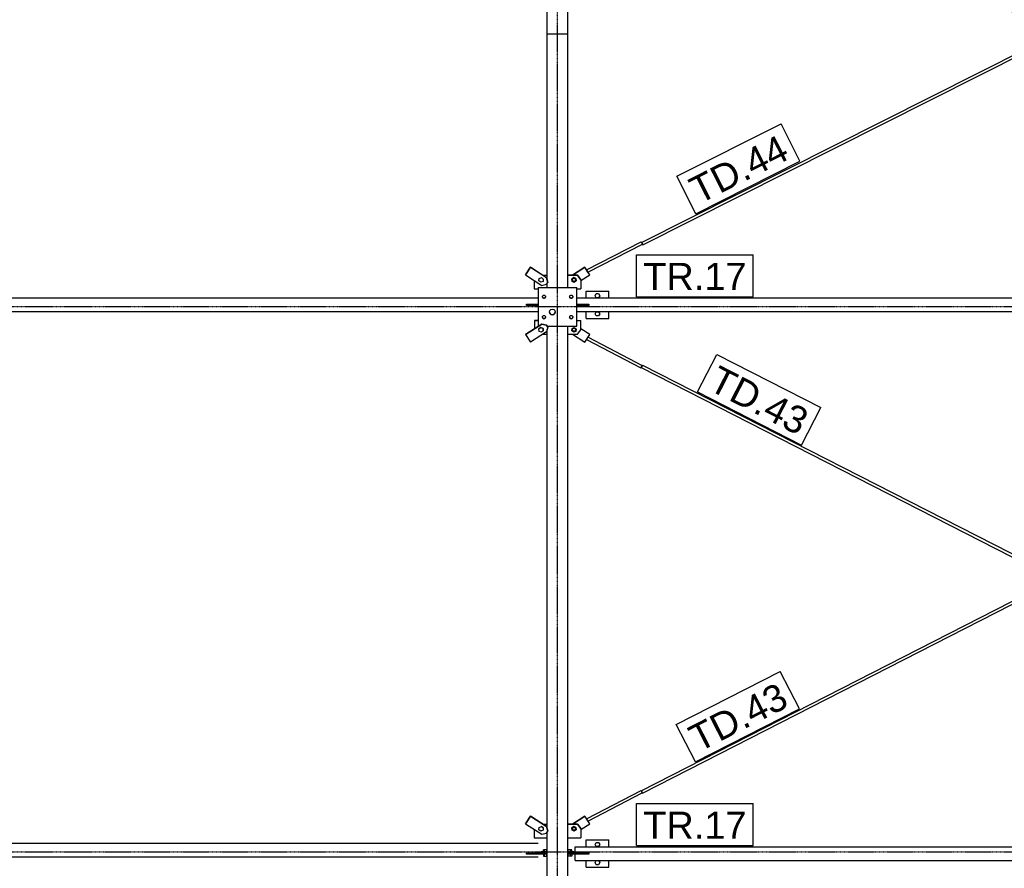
# Model space of a CAD drawing. Header units: millimetres. Extents: x -288865 to 11255, y 102926 to 380857.
# Tile 92 of 142: x -154191 to -149858, y 269639 to 273375. Entities that reach past the tile are written whole.
import ezdxf

# ---------------------------------------------------------------- set-up
doc = ezdxf.new("R2010")
doc.units = ezdxf.units.MM
doc.header["$MEASUREMENT"] = 0
doc.set_wipeout_variables(frame=1)
doc.linetypes.add('DXK_LINE_DOT3', pattern=[5.9187, 2.979, -0.9799, 0.9799, -0.9799])
for name, color, linetype in [('TS_INNE_OBIEKTY', 7, 'Continuous'), ('TS_LINIE_WIDOCZNE', 7, 'Continuous'), ('TS_OPISY', 7, 'Continuous'), ('TS_OPISY_LINIE', 7, 'Continuous'), ('TS_OPISY_RAMKA', 7, 'Continuous')]:
    doc.layers.add(name, color=color, linetype=linetype)
doc.styles.add('ARIAL', font='arial.ttf')

# ---------------------------------------------------------------- blocks, each defined once
blk = doc.blocks.new('Part-65880428-1357 - 1330')
at = {"layer": 'TS_LINIE_WIDOCZNE', "color": 1, "linetype": 'Continuous'}
for p, q in [((45625, 54973.5), (45795, 54973.5)), ((45625, 54973.5), (45625, 54803.3)), ((45625, 54973.3), (45795, 54973.3)), ((45795, 54803.3), (45795, 54973.5)), ((45643, 54933.1), (45643.3, 54935.3)), ((45643, 54933.2), (45643.3, 54931.1)), ((45643.3, 54930.9), (45643, 54933.1)), ((45643.3, 54935.3), (45644.3, 54937.2)), ((45643.3, 54931.1), (45644.3, 54929.2)), ((45644.3, 54929), (45643.3, 54930.9)), ((45644.3, 54937.2), (45645.9, 54938.8)), ((45644.3, 54929.2), (45645.9, 54927.6)), ((45645.9, 54927.4), (45644.3, 54929)), ((45645.9, 54938.8), (45647.8, 54939.8)), ((45645.9, 54927.6), (45647.8, 54926.6)), ((45647.8, 54926.4), (45645.9, 54927.4)), ((45647.8, 54939.8), (45650, 54940.1)), ((45647.8, 54926.6), (45650, 54926.3)), ((45650, 54926.1), (45647.8, 54926.4)), ((45650, 54940.1), (45652.2, 54939.8)), ((45650, 54926.3), (45652.2, 54926.6)), ((45652.2, 54926.4), (45650, 54926.1)), ((45650, 54926.1), (45650, 54926.3)), ((45652.2, 54939.8), (45654.1, 54938.8)), ((45652.2, 54926.6), (45654.1, 54927.6)), ((45654.1, 54927.4), (45652.2, 54926.4)), ((45654.1, 54938.8), (45655.7, 54937.2)), ((45654.1, 54927.6), (45655.7, 54929.2)), ((45655.7, 54929), (45654.1, 54927.4)), ((45655.7, 54937.2), (45656.7, 54935.3)), ((45655.7, 54929.2), (45656.7, 54931.1)), ((45656.7, 54930.9), (45655.7, 54929)), ((45656.7, 54935.3), (45657, 54933.1)), ((45656.7, 54931.1), (45657, 54933.2)), ((45657, 54933.1), (45656.7, 54930.9)), ((45763, 54933.1), (45763.3, 54935.3)), ((45763, 54933.2), (45763.3, 54931.1)), ((45763.3, 54930.9), (45763, 54933.1)), ((45763.3, 54935.3), (45764.3, 54937.2)), ((45763.3, 54931.1), (45764.3, 54929.2)), ((45764.3, 54929), (45763.3, 54930.9)), ((45764.3, 54937.2), (45765.9, 54938.8)), ((45764.3, 54929.2), (45765.9, 54927.6)), ((45765.9, 54927.4), (45764.3, 54929)), ((45765.9, 54938.8), (45767.8, 54939.8)), ((45765.9, 54927.6), (45767.8, 54926.6)), ((45767.8, 54926.4), (45765.9, 54927.4)), ((45767.8, 54939.8), (45770, 54940.1)), ((45767.8, 54926.6), (45770, 54926.3)), ((45770, 54926.1), (45767.8, 54926.4)), ((45770, 54940.1), (45772.2, 54939.8)), ((45770, 54926.3), (45772.2, 54926.6)), ((45772.2, 54926.4), (45770, 54926.1)), ((45770, 54926.1), (45770, 54926.3)), ((45772.2, 54939.8), (45774.1, 54938.8)), ((45772.2, 54926.6), (45774.1, 54927.6)), ((45774.1, 54927.4), (45772.2, 54926.4)), ((45774.1, 54938.8), (45775.7, 54937.2)), ((45774.1, 54927.6), (45775.7, 54929.2)), ((45775.7, 54929), (45774.1, 54927.4)), ((45775.7, 54937.2), (45776.7, 54935.3)), ((45775.7, 54929.2), (45776.7, 54931.1)), ((45776.7, 54930.9), (45775.7, 54929)), ((45776.7, 54935.3), (45777, 54933.1)), ((45776.7, 54931.1), (45777, 54933.2)), ((45777, 54933.1), (45776.7, 54930.9)), ((45674, 54866.1), (45675.7, 54872.4)), ((45674, 54866.2), (45675.7, 54860.1)), ((45675.7, 54859.9), (45674, 54866.1)), ((45675.7, 54872.4), (45680.2, 54877)), ((45680.2, 54877), (45686.5, 54878.6)), ((45686.5, 54878.6), (45692.8, 54877)), ((45692.8, 54877), (45697.3, 54872.4)), ((45697.3, 54872.4), (45699, 54866.1)), ((45697.3, 54860.1), (45699, 54866.2)), ((45699, 54866.1), (45697.3, 54859.9)), ((45643, 54843.1), (45643.3, 54845.3)), ((45643, 54843.2), (45643.3, 54841.2)), ((45643.3, 54841), (45643, 54843.1)), ((45643.3, 54845.3), (45644.3, 54847.2)), ((45643.3, 54841.2), (45644.3, 54839.2)), ((45644.3, 54839), (45643.3, 54841)), ((45644.3, 54847.2), (45645.9, 54848.8)), ((45644.3, 54839.2), (45645.9, 54837.7)), ((45645.9, 54837.5), (45644.3, 54839)), ((45645.9, 54848.8), (45647.8, 54849.8)), ((45645.9, 54837.7), (45647.8, 54836.7)), ((45647.8, 54836.5), (45645.9, 54837.5)), ((45647.8, 54849.8), (45650, 54850.1)), ((45647.8, 54836.7), (45650, 54836.3)), ((45650, 54836.1), (45647.8, 54836.5)), ((45650, 54850.1), (45652.2, 54849.8)), ((45650, 54836.3), (45652.2, 54836.7)), ((45652.2, 54836.5), (45650, 54836.1)), ((45650, 54836.1), (45650, 54836.3)), ((45652.2, 54849.8), (45654.1, 54848.8)), ((45652.2, 54836.7), (45654.1, 54837.7)), ((45654.1, 54837.5), (45652.2, 54836.5)), ((45654.1, 54848.8), (45655.7, 54847.2)), ((45654.1, 54837.7), (45655.7, 54839.2)), ((45655.7, 54839), (45654.1, 54837.5)), ((45655.7, 54847.2), (45656.7, 54845.3)), ((45655.7, 54839.2), (45656.7, 54841.2)), ((45656.7, 54841), (45655.7, 54839)), ((45656.7, 54845.3), (45657, 54843.1)), ((45656.7, 54841.2), (45657, 54843.2)), ((45657, 54843.1), (45656.7, 54841)), ((45675.7, 54860.1), (45680.2, 54855.5)), ((45680.2, 54855.3), (45675.7, 54859.9)), ((45680.2, 54855.5), (45686.5, 54853.8)), ((45686.5, 54853.6), (45680.2, 54855.3)), ((45686.5, 54853.8), (45692.8, 54855.5)), ((45692.8, 54855.3), (45686.5, 54853.6)), ((45692.8, 54855.5), (45697.3, 54860.1)), ((45697.3, 54859.9), (45692.8, 54855.3)), ((45763, 54843.1), (45763.3, 54845.3)), ((45763, 54843.2), (45763.3, 54841.2)), ((45763.3, 54841), (45763, 54843.1)), ((45763.3, 54845.3), (45764.3, 54847.2)), ((45763.3, 54841.2), (45764.3, 54839.2)), ((45764.3, 54839), (45763.3, 54841)), ((45764.3, 54847.2), (45765.9, 54848.8)), ((45764.3, 54839.2), (45765.9, 54837.7)), ((45765.9, 54837.5), (45764.3, 54839)), ((45765.9, 54848.8), (45767.8, 54849.8)), ((45765.9, 54837.7), (45767.8, 54836.7)), ((45767.8, 54836.5), (45765.9, 54837.5)), ((45767.8, 54849.8), (45770, 54850.1)), ((45767.8, 54836.7), (45770, 54836.3)), ((45770, 54836.1), (45767.8, 54836.5)), ((45770, 54850.1), (45772.2, 54849.8)), ((45770, 54836.3), (45772.2, 54836.7)), ((45772.2, 54836.5), (45770, 54836.1)), ((45770, 54836.1), (45770, 54836.3)), ((45772.2, 54849.8), (45774.1, 54848.8)), ((45772.2, 54836.7), (45774.1, 54837.7)), ((45774.1, 54837.5), (45772.2, 54836.5)), ((45774.1, 54848.8), (45775.7, 54847.2)), ((45774.1, 54837.7), (45775.7, 54839.2)), ((45775.7, 54839), (45774.1, 54837.5)), ((45775.7, 54847.2), (45776.7, 54845.3)), ((45775.7, 54839.2), (45776.7, 54841.2)), ((45776.7, 54841), (45775.7, 54839)), ((45776.7, 54845.3), (45777, 54843.1)), ((45776.7, 54841.2), (45777, 54843.2)), ((45777, 54843.1), (45776.7, 54841)), ((45625, 54803.3), (45625.6, 54803.3)), ((45664.1, 54803.3), (45795, 54803.3))]:
    blk.add_line(p, q, dxfattribs=at)
blk = doc.blocks.new('Part-65880428-1577 - 1330')
at = {"layer": 'TS_LINIE_WIDOCZNE', "color": 1, "linetype": 'Continuous'}
for p, q in [((46080.6, 57012), (46079.1, 57008.9)), ((46079.1, 57008.9), (47901.8, 56090.7)), ((46081.2, 57013.1), (46084.5, 57019.6)), ((46084.5, 57019.6), (47915, 56097.4)), ((47915, 56084), (49986, 55040.7)), ((47928.3, 56090.7), (49992.5, 55050.9))]:
    blk.add_line(p, q, dxfattribs=at)
blk = doc.blocks.new('Part-65880428-1680 - 1330')
at = {"layer": 'TS_LINIE_WIDOCZNE', "color": 1, "linetype": 'Continuous'}
for p, q in [((45782, 52484.8), (45847, 52484.8)), ((45847, 52484.8), (45847, 52478.8)), ((45847, 52478.8), (45755.5, 52478.8))]:
    blk.add_line(p, q, dxfattribs=at)
blk = doc.blocks.new('Part-65880428-1684 - 1330')
at = {"layer": 'TS_LINIE_WIDOCZNE', "color": 1, "linetype": 'Continuous'}
for p, q in [((45775, 52611.8), (45829.9, 52646.7)), ((45829.9, 52646.6), (45775.2, 52611.8)), ((45812.4, 52588), (45851.4, 52612.9)), ((45838.1, 52633.9), (45829.9, 52646.7)), ((45829.9, 52646.7), (45829.9, 52646.6)), ((45851.4, 52612.9), (45829.9, 52646.6)), ((45851.4, 52613), (45843.2, 52625.9)), ((45851.4, 52613), (45851.4, 52612.9))]:
    blk.add_line(p, q, dxfattribs=at)
blk = doc.blocks.new('Part-65880428-1408 - 1330')
at = {"layer": 'TS_LINIE_WIDOCZNE', "color": 1, "linetype": 'Continuous'}
for p, q in [((45568.6, 52613), (45590.1, 52646.7)), ((45590.1, 52646.6), (45568.6, 52612.9)), ((45568.6, 52612.9), (45568.6, 52613)), ((45568.6, 52612.9), (45640.3, 52567.3)), ((45590.1, 52646.6), (45590.1, 52646.7)), ((45590.1, 52646.7), (45661.8, 52601.1)), ((45661.8, 52601), (45590.1, 52646.6)), ((45640.3, 52567.3), (45661, 52571.9)), ((45661, 52571.9), (45666.4, 52580.3)), ((45661.8, 52601), (45661.8, 52601.1)), ((45661.8, 52601.1), (45666.4, 52580.4)), ((45666.4, 52580.3), (45661.8, 52601)), ((45666.4, 52580.3), (45666.4, 52580.4))]:
    blk.add_line(p, q, dxfattribs=at)
blk = doc.blocks.new('Part-65880428-1409 - 1330')
at = {"layer": 'TS_LINIE_WIDOCZNE', "color": 1, "linetype": 'Continuous'}
for p, q in [((45645, 52611.8), (45664.5, 52611.8)), ((45645.2, 52611.7), (45664.5, 52611.7)), ((45607.6, 52588), (45607.6, 52551.7)), ((45607.6, 52551.7), (45664.5, 52551.7))]:
    blk.add_line(p, q, dxfattribs=at)
blk = doc.blocks.new('Part-65880428-1410 - 1330')
at = {"layer": 'TS_LINIE_WIDOCZNE', "color": 1, "linetype": 'Continuous'}
for p, q in [((45568.6, 54767.1), (45640.3, 54812.7)), ((45640.3, 54812.6), (45568.6, 54767)), ((45661.8, 54778.8), (45590.1, 54733.2)), ((45640.3, 54812.7), (45661, 54808.1)), ((45640.3, 54812.7), (45640.3, 54812.6)), ((45661, 54807.9), (45640.3, 54812.6)), ((45661, 54808.1), (45666.4, 54799.6)), ((45661, 54808.1), (45661, 54807.9)), ((45666.4, 54799.5), (45661, 54807.9)), ((45666.4, 54799.5), (45661.8, 54778.8)), ((45666.4, 54799.6), (45666.4, 54799.5)), ((45568.6, 54767.1), (45568.6, 54767)), ((45568.6, 54767), (45590.1, 54733.2))]:
    blk.add_line(p, q, dxfattribs=at)
blk = doc.blocks.new('Part-65880428-1411 - 1330')
at = {"layer": 'TS_LINIE_WIDOCZNE', "color": 1, "linetype": 'Continuous'}
for p, q in [((45568.6, 55029), (45590.1, 55062.7)), ((45590.1, 55062.6), (45568.6, 55028.9)), ((45590.1, 55062.6), (45590.1, 55062.7)), ((45590.1, 55062.7), (45661.8, 55017.2)), ((45661.8, 55017), (45590.1, 55062.6)), ((45568.6, 55028.9), (45568.6, 55029)), ((45568.6, 55028.9), (45640.3, 54983.3)), ((45661, 54987.9), (45666.4, 54996.3)), ((45661.8, 55017), (45661.8, 55017.2)), ((45661.8, 55017.2), (45666.4, 54996.5)), ((45666.4, 54996.3), (45661.8, 55017)), ((45666.4, 54996.3), (45666.4, 54996.5)), ((45640.3, 54983.3), (45661, 54987.9))]:
    blk.add_line(p, q, dxfattribs=at)
blk = doc.blocks.new('Part-65880428-1412 - 1330')
at = {"layer": 'TS_LINIE_WIDOCZNE', "color": 1, "linetype": 'Continuous'}
for p, q in [((45607.6, 55004.1), (45607.6, 54967.7)), ((45645, 55027.8), (45664.5, 55027.8)), ((45645.2, 55027.7), (45664.5, 55027.7)), ((45607.6, 54967.7), (45625, 54967.7))]:
    blk.add_line(p, q, dxfattribs=at)
blk = doc.blocks.new('Part-65880428-1413 - 1330')
at = {"layer": 'TS_LINIE_WIDOCZNE', "color": 1, "linetype": 'Continuous'}
for p, q in [((45755.5, 55027.8), (45797.4, 55027.8)), ((45797.4, 55027.7), (45755.5, 55027.7)), ((45775.4, 55007.5), (45775.7, 55009.7)), ((45775.4, 55007.6), (45775.7, 55005.5)), ((45775.7, 55005.3), (45775.4, 55007.5)), ((45775.7, 55009.7), (45776.7, 55011.6)), ((45775.7, 55005.5), (45776.7, 55003.5)), ((45776.7, 55003.4), (45775.7, 55005.3)), ((45776.7, 55011.6), (45778.2, 55013.2)), ((45776.7, 55003.5), (45778.2, 55002)), ((45778.2, 55001.8), (45776.7, 55003.4)), ((45778.2, 55013.2), (45780.2, 55014.2)), ((45778.2, 55002), (45780.2, 55001)), ((45780.2, 55000.8), (45778.2, 55001.8)), ((45780.2, 55014.2), (45782.4, 55014.5)), ((45780.2, 55001), (45782.4, 55000.7)), ((45782.4, 55000.5), (45780.2, 55000.8)), ((45782.4, 55014.5), (45784.5, 55014.2)), ((45782.4, 55000.7), (45784.5, 55001)), ((45784.5, 55000.8), (45782.4, 55000.5)), ((45782.4, 55000.5), (45782.4, 55000.7)), ((45784.5, 55014.2), (45786.5, 55013.2)), ((45784.5, 55001), (45786.5, 55002)), ((45786.5, 55001.8), (45784.5, 55000.8)), ((45786.5, 55013.2), (45788, 55011.6)), ((45786.5, 55002), (45788, 55003.5)), ((45788, 55003.4), (45786.5, 55001.8)), ((45788, 55011.6), (45789, 55009.7)), ((45788, 55003.5), (45789, 55005.5)), ((45789, 55005.3), (45788, 55003.4)), ((45789, 55009.7), (45789.4, 55007.5)), ((45789, 55005.5), (45789.3, 55007.6)), ((45789.4, 55007.5), (45789, 55005.3)), ((45797.4, 55027.8), (45812.4, 55007.8)), ((45797.4, 55027.7), (45797.4, 55027.8)), ((45812.4, 55007.7), (45797.4, 55027.7)), ((45812.4, 55007.8), (45812.4, 55007.7)), ((45812.4, 55007.7), (45812.4, 54967.7)), ((45795, 54967.7), (45812.4, 54967.7))]:
    blk.add_line(p, q, dxfattribs=at)
blk = doc.blocks.new('Part-65880428-1414 - 1330')
at = {"layer": 'TS_LINIE_WIDOCZNE', "color": 1, "linetype": 'Continuous'}
for p, q in [((45625, 54828), (45607.7, 54828)), ((45607.7, 54828), (45607.7, 54827.8)), ((45607.7, 54827.8), (45607.7, 54791.9)), ((45607.7, 54827.8), (45625, 54827.8)), ((45644.6, 54767.9), (45664.5, 54767.9))]:
    blk.add_line(p, q, dxfattribs=at)
blk = doc.blocks.new('Part-65880428-1415 - 1330')
at = {"layer": 'TS_LINIE_WIDOCZNE', "color": 1, "linetype": 'Continuous'}
for p, q in [((45795, 54828), (45812.3, 54828)), ((45795, 54827.8), (45812.3, 54827.8)), ((45812.3, 54787.9), (45812.3, 54828)), ((45775.3, 54787.9), (45775.7, 54790)), ((45775.7, 54785.7), (45775.3, 54787.9)), ((45775.7, 54790), (45776.7, 54792)), ((45776.7, 54783.7), (45775.7, 54785.7)), ((45776.7, 54792), (45778.2, 54793.5)), ((45778.2, 54782.2), (45776.7, 54783.7)), ((45778.2, 54793.5), (45780.2, 54794.5)), ((45780.2, 54781.2), (45778.2, 54782.2)), ((45780.2, 54794.5), (45782.4, 54794.9)), ((45782.3, 54780.9), (45780.2, 54781.2)), ((45784.5, 54781.2), (45782.3, 54780.9)), ((45782.3, 54780.9), (45782.3, 54781)), ((45782.4, 54794.9), (45784.5, 54794.5)), ((45784.5, 54794.5), (45786.5, 54793.5)), ((45786.5, 54782.2), (45784.5, 54781.2)), ((45786.5, 54793.5), (45788, 54792)), ((45788, 54783.7), (45786.5, 54782.2)), ((45788, 54792), (45789, 54790)), ((45789, 54785.7), (45788, 54783.7)), ((45789, 54790), (45789.3, 54787.9)), ((45789.3, 54787.9), (45789, 54785.7)), ((45797.3, 54767.9), (45812.3, 54787.9)), ((45755.5, 54767.9), (45797.3, 54767.9))]:
    blk.add_line(p, q, dxfattribs=at)
blk = doc.blocks.new('Part-65880428-1416 - 1330')
at = {"layer": 'TS_LINIE_WIDOCZNE', "color": 1, "linetype": 'Continuous'}
for p, q in [((45755.5, 52611.8), (45797.4, 52611.8)), ((45797.4, 52611.7), (45755.5, 52611.7)), ((45797.4, 52611.8), (45812.4, 52591.8)), ((45797.4, 52611.7), (45797.4, 52611.8)), ((45812.4, 52591.7), (45797.4, 52611.7)), ((45775.4, 52591.5), (45775.7, 52593.7)), ((45775.4, 52591.6), (45775.7, 52589.5)), ((45775.7, 52589.3), (45775.4, 52591.5)), ((45775.7, 52593.7), (45776.7, 52595.6)), ((45775.7, 52589.5), (45776.7, 52587.5)), ((45776.7, 52587.4), (45775.7, 52589.3)), ((45776.7, 52595.6), (45778.2, 52597.2)), ((45776.7, 52587.5), (45778.2, 52586)), ((45778.2, 52585.8), (45776.7, 52587.4)), ((45778.2, 52597.2), (45780.2, 52598.1)), ((45778.2, 52586), (45780.2, 52585)), ((45780.2, 52584.8), (45778.2, 52585.8)), ((45780.2, 52598.1), (45782.4, 52598.5)), ((45780.2, 52585), (45782.4, 52584.7)), ((45782.4, 52584.5), (45780.2, 52584.8)), ((45782.4, 52598.5), (45784.5, 52598.1)), ((45782.4, 52584.7), (45784.5, 52585)), ((45784.5, 52584.8), (45782.4, 52584.5)), ((45782.4, 52584.5), (45782.4, 52584.7)), ((45784.5, 52598.1), (45786.5, 52597.2)), ((45784.5, 52585), (45786.5, 52586)), ((45786.5, 52585.8), (45784.5, 52584.8)), ((45786.5, 52597.2), (45788, 52595.6)), ((45786.5, 52586), (45788, 52587.5)), ((45788, 52587.4), (45786.5, 52585.8)), ((45788, 52595.6), (45789, 52593.7)), ((45788, 52587.5), (45789, 52589.5)), ((45789, 52589.3), (45788, 52587.4)), ((45789, 52593.7), (45789.4, 52591.5)), ((45789, 52589.5), (45789.3, 52591.6)), ((45789.4, 52591.5), (45789, 52589.3)), ((45812.4, 52591.8), (45812.4, 52591.7)), ((45812.4, 52591.7), (45812.4, 52551.7)), ((45755.5, 52551.7), (45812.4, 52551.7))]:
    blk.add_line(p, q, dxfattribs=at)
blk = doc.blocks.new('Part-65880428-1430 - 1330')
at = {"layer": 'TS_LINIE_WIDOCZNE', "color": 1, "linetype": 'Continuous'}
for p, q in [((45755.5, 52490.8), (45782, 52490.8)), ((45782, 52484.8), (45755.5, 52484.8)), ((45782, 52490.8), (45782, 52484.8))]:
    blk.add_line(p, q, dxfattribs=at)
blk = doc.blocks.new('Part-65880428-1431 - 1330')
at = {"layer": 'TS_LINIE_WIDOCZNE', "color": 1, "linetype": 'Continuous'}
for p, q in [((45637.7, 52484.8), (45637.7, 52490.8)), ((45637.7, 52490.8), (45664.5, 52490.8)), ((45664.5, 52484.8), (45637.7, 52484.8))]:
    blk.add_line(p, q, dxfattribs=at)
blk = doc.blocks.new('Part-65880428-1575 - 1330')
at = {"layer": 'TS_LINIE_WIDOCZNE', "color": 1, "linetype": 'Continuous'}
for p, q in [((46079, 54623.5), (46078.3, 54621.9)), ((46078.3, 54621.9), (46079.1, 54623.5)), ((46078.3, 54621.9), (47902, 53689.8)), ((46080.9, 54627.2), (46079, 54623.5)), ((46079.1, 54623.5), (46081.1, 54627.3)), ((46081.1, 54627.3), (46083, 54631.1)), ((46082.5, 54630.4), (46082.9, 54631)), ((46083.7, 54632.6), (46082.9, 54631)), ((46083, 54631.1), (46083.7, 54632.6)), ((46083.7, 54632.6), (47915, 53696.7)), ((47915, 53683.2), (49986, 52624.7)), ((47928.2, 53689.9), (49992.5, 52634.8))]:
    blk.add_line(p, q, dxfattribs=at)
blk = doc.blocks.new('Part-65880428-1467 - 1330')
at = {"layer": 'TS_LINIE_WIDOCZNE', "color": 1, "linetype": 'Continuous'}
for p, q in [((45837.4, 52635), (46077.4, 52760.1)), ((45843.8, 52624.9), (46082.8, 52749.4)), ((46077.4, 52760.1), (46078.2, 52758.5)), ((46078.2, 52758.5), (46080.2, 52754.7)), ((46080.2, 52754.7), (46080.7, 52753.7))]:
    blk.add_line(p, q, dxfattribs=at)
blk = doc.blocks.new('Part-65880428-1468 - 1330')
at = {"layer": 'TS_LINIE_WIDOCZNE', "color": 1, "linetype": 'Continuous'}
for p, q in [((45837.6, 54745.2), (46077, 54619.8)), ((45844, 54755.4), (46082.6, 54630.4)), ((46077.8, 54621.3), (46077, 54619.8)), ((46077.8, 54621.3), (46079.8, 54625.1)), ((46079.8, 54625.1), (46077.8, 54621.3)), ((46079.8, 54625.1), (46081.7, 54628.8)), ((46081.7, 54628.8), (46079.8, 54625.1)), ((46082.6, 54630.4), (46081.7, 54628.8))]:
    blk.add_line(p, q, dxfattribs=at)
blk = doc.blocks.new('Part-65880428-1469 - 1330')
at = {"layer": 'TS_LINIE_WIDOCZNE', "color": 1, "linetype": 'Continuous'}
for p, q in [((45837.4, 55051), (46078.1, 55174.6)), ((46078.1, 55174.6), (46078.9, 55173.1)), ((46078.9, 55173.1), (46080.8, 55169.3)), ((46080.8, 55169.3), (46081.3, 55168.3)), ((45843.8, 55040.9), (46083.5, 55163.9))]:
    blk.add_line(p, q, dxfattribs=at)
blk = doc.blocks.new('Part-65880428-1485 - 1330')
at = {"layer": 'TS_LINIE_WIDOCZNE', "color": 1, "linetype": 'Continuous'}
for p, q in [((45664.5, 59604.3), (45664.5, 62102.5)), ((45755.5, 57378.4), (45755.5, 62102.5)), ((45664.5, 57390.7), (45664.5, 59592.8)), ((45664.5, 57378.4), (45664.5, 57379)), ((45664.5, 57188.3), (45664.5, 57208.2)), ((45755.5, 56090.8), (45755.5, 57208.2)), ((45664.5, 56090.8), (45664.5, 57176.8)), ((45664.5, 56090.8), (45755.5, 56090.8))]:
    blk.add_line(p, q, dxfattribs=at)
blk = doc.blocks.new('Part-65880428-1486 - 1330')
at = {"layer": 'TS_LINIE_WIDOCZNE', "color": 1, "linetype": 'Continuous'}
for p, q in [((45664.5, 55004.9), (45664.5, 56090.8)), ((45755.5, 54973.5), (45755.5, 56090.8)), ((45664.5, 54973.5), (45664.5, 54993.3)), ((45664.5, 54802.6), (45664.5, 54803.3)), ((45664.5, 52588.9), (45664.5, 54791)), ((45755.5, 50078.5), (45755.5, 54803.3)), ((45664.5, 50078.5), (45664.5, 52577.3))]:
    blk.add_line(p, q, dxfattribs=at)
blk = doc.blocks.new('Part-65880428-1574 - 1330')
at = {"layer": 'TS_LINIE_WIDOCZNE', "color": 1, "linetype": 'Continuous'}
for p, q in [((47915, 53696.7), (49986.1, 54755.2)), ((47928, 53689.8), (49992.6, 54745)), ((46078.5, 52758), (47901.8, 53689.9)), ((46083.9, 52747.3), (47915, 53683.2)), ((46081.1, 52752.7), (46080.6, 52753.6)), ((46083, 52748.9), (46081.1, 52752.7)), ((46083.9, 52747.3), (46083, 52748.9))]:
    blk.add_line(p, q, dxfattribs=at)
blk = doc.blocks.new('Part-65880428-1576 - 1330')
at = {"layer": 'TS_LINIE_WIDOCZNE', "color": 1, "linetype": 'Continuous'}
for p, q in [((47915, 56097.4), (49986.1, 57140.8)), ((47928.2, 56090.7), (49992.6, 57130.6)), ((46079.2, 55172.6), (47901.7, 56090.7)), ((46084.5, 55161.9), (47915, 56084)), ((46080.8, 55169.3), (46079.2, 55172.6)), ((46081.3, 55168.3), (46084.5, 55161.9))]:
    blk.add_line(p, q, dxfattribs=at)
blk = doc.blocks.new('Part-65880428-3746 - 1330')
at = {"layer": 'TS_LINIE_WIDOCZNE', "color": 1, "linetype": 'Continuous'}
for p, q in [((45835.1, 54927.8), (45835.1, 54957.8)), ((45835.1, 54957.8), (45935.1, 54957.8)), ((45935.1, 54927.8), (45935.1, 54957.8)), ((45835.1, 54837.8), (45835.1, 54867.8)), ((45935.1, 54837.8), (45935.1, 54867.8)), ((45835.1, 54837.8), (45935.1, 54837.8))]:
    blk.add_line(p, q, dxfattribs=at)
blk = doc.blocks.new('Part-65880428-1794 - 1330')
at = {"layer": 'TS_LINIE_WIDOCZNE', "color": 1, "linetype": 'Continuous'}
for p, q in [((45795, 54927.8), (50038.2, 54927.8)), ((50038.2, 54927.8), (50038.2, 54900.8)), ((45795, 54867.8), (50038.2, 54867.8)), ((50038.2, 54867.8), (50038.2, 54894.8))]:
    blk.add_line(p, q, dxfattribs=at)
blk = doc.blocks.new('Part-65880428-1678 - 1330')
at = {"layer": 'TS_LINIE_WIDOCZNE', "color": 1, "linetype": 'Continuous'}
for p, q in [((45795, 54900.8), (45847, 54900.8)), ((45847, 54894.8), (45795, 54894.8)), ((45847, 54900.8), (45847, 54894.8))]:
    blk.add_line(p, q, dxfattribs=at)
blk = doc.blocks.new('Part-65880428-1679 - 1330')
at = {"layer": 'TS_LINIE_WIDOCZNE', "color": 1, "linetype": 'Continuous'}
for p, q in [((45572.7, 54894.8), (45572.7, 54900.8)), ((45572.7, 54900.8), (45625, 54900.8)), ((45625, 54894.8), (45572.7, 54894.8))]:
    blk.add_line(p, q, dxfattribs=at)
blk = doc.blocks.new('Part-65880428-1681 - 1330')
at = {"layer": 'TS_LINIE_WIDOCZNE', "color": 1, "linetype": 'Continuous'}
for p, q in [((45572.7, 52478.8), (45572.7, 52484.8)), ((45572.7, 52484.8), (45637.7, 52484.8)), ((45664.5, 52478.8), (45572.7, 52478.8))]:
    blk.add_line(p, q, dxfattribs=at)
blk = doc.blocks.new('Part-65880428-1689 - 1330')
at = {"layer": 'TS_LINIE_WIDOCZNE', "color": 1, "linetype": 'Continuous'}
for p, q in [((45775, 55027.8), (45829.9, 55062.7)), ((45829.9, 55062.6), (45775.2, 55027.8)), ((45840.5, 55046.1), (45829.9, 55062.7)), ((45829.9, 55062.7), (45829.9, 55062.6)), ((45851.4, 55028.9), (45829.9, 55062.6)), ((45851.4, 55029), (45840.7, 55045.8)), ((45812.4, 55004.1), (45851.4, 55028.9)), ((45851.4, 55029), (45851.4, 55028.9))]:
    blk.add_line(p, q, dxfattribs=at)
blk = doc.blocks.new('Part-65880428-1690 - 1330')
at = {"layer": 'TS_LINIE_WIDOCZNE', "color": 1, "linetype": 'Continuous'}
for p, q in [((45851.4, 54767.1), (45812.3, 54791.9)), ((45851.4, 54767), (45812.3, 54791.8)), ((45775.4, 54767.9), (45829.9, 54733.2)), ((45829.9, 54733.2), (45851.4, 54767)), ((45851.4, 54767), (45851.4, 54767.1))]:
    blk.add_line(p, q, dxfattribs=at)
blk = doc.blocks.new('Part-65880428-1814 - 1330')
at = {"layer": 'TS_LINIE_WIDOCZNE', "color": 1, "linetype": 'Continuous'}
for p, q in [((42225, 54927.8), (45625, 54927.8)), ((42225, 54867.8), (45625, 54867.8))]:
    blk.add_line(p, q, dxfattribs=at)
blk = doc.blocks.new('Part-65880428-1795 - 1330')
at = {"layer": 'TS_LINIE_WIDOCZNE', "color": 1, "linetype": 'Continuous'}
for p, q in [((45787.1, 52484.8), (45787.1, 52511.8)), ((45787.1, 52511.8), (50038.2, 52511.8)), ((50038.2, 52511.8), (50038.2, 52484.9)), ((50038.2, 52451.8), (50038.2, 52478.9)), ((45787.1, 52451.8), (45787.1, 52478.8)), ((45787.1, 52451.8), (50038.2, 52451.8))]:
    blk.add_line(p, q, dxfattribs=at)
blk = doc.blocks.new('Bolt-65880428-1881 - 1330')
at = {"layer": 'TS_INNE_OBIEKTY', "color": 1, "linetype": 'Continuous'}
for p, q in [((45643, 54933.3), (45643.3, 54935.4)), ((45643.3, 54931.1), (45643, 54933.3)), ((45643.3, 54935.4), (45644.3, 54937.4)), ((45644.3, 54929.2), (45643.3, 54931.1)), ((45644.3, 54937.4), (45645.9, 54938.9)), ((45645.9, 54927.6), (45644.3, 54929.2)), ((45645.9, 54938.9), (45647.8, 54939.9)), ((45647.8, 54926.6), (45645.9, 54927.6)), ((45647.8, 54939.9), (45650, 54940.3)), ((45650, 54926.3), (45647.8, 54926.6)), ((45650, 54940.3), (45652.2, 54939.9)), ((45652.2, 54926.6), (45650, 54926.3)), ((45652.2, 54939.9), (45654.1, 54938.9)), ((45654.1, 54927.6), (45652.2, 54926.6)), ((45654.1, 54938.9), (45655.7, 54937.4)), ((45655.7, 54929.2), (45654.1, 54927.6)), ((45655.7, 54937.4), (45656.7, 54935.4)), ((45656.7, 54931.1), (45655.7, 54929.2)), ((45656.7, 54935.4), (45657, 54933.3)), ((45657, 54933.3), (45656.7, 54931.1)), ((45763, 54933.3), (45763.3, 54935.4)), ((45763.3, 54931.1), (45763, 54933.3)), ((45763.3, 54935.4), (45764.3, 54937.4)), ((45764.3, 54929.2), (45763.3, 54931.1)), ((45764.3, 54937.4), (45765.9, 54938.9)), ((45765.9, 54927.6), (45764.3, 54929.2)), ((45765.9, 54938.9), (45767.8, 54939.9)), ((45767.8, 54926.6), (45765.9, 54927.6)), ((45767.8, 54939.9), (45770, 54940.3)), ((45770, 54926.3), (45767.8, 54926.6)), ((45770, 54940.3), (45772.2, 54939.9)), ((45772.2, 54926.6), (45770, 54926.3)), ((45772.2, 54939.9), (45774.1, 54938.9)), ((45774.1, 54927.6), (45772.2, 54926.6)), ((45774.1, 54938.9), (45775.7, 54937.4)), ((45775.7, 54929.2), (45774.1, 54927.6)), ((45775.7, 54937.4), (45776.7, 54935.4)), ((45776.7, 54931.1), (45775.7, 54929.2)), ((45776.7, 54935.4), (45777, 54933.3)), ((45777, 54933.3), (45776.7, 54931.1)), ((45643, 54843.3), (45643.3, 54845.4)), ((45643.3, 54841.1), (45643, 54843.3)), ((45643.3, 54845.4), (45644.3, 54847.4)), ((45644.3, 54839.2), (45643.3, 54841.1)), ((45644.3, 54847.4), (45645.9, 54848.9)), ((45645.9, 54837.6), (45644.3, 54839.2)), ((45645.9, 54848.9), (45647.8, 54849.9)), ((45647.8, 54836.6), (45645.9, 54837.6)), ((45647.8, 54849.9), (45650, 54850.3)), ((45650, 54836.3), (45647.8, 54836.6)), ((45650, 54850.3), (45652.2, 54849.9)), ((45652.2, 54836.6), (45650, 54836.3)), ((45652.2, 54849.9), (45654.1, 54848.9)), ((45654.1, 54837.6), (45652.2, 54836.6)), ((45654.1, 54848.9), (45655.7, 54847.4)), ((45655.7, 54839.2), (45654.1, 54837.6)), ((45655.7, 54847.4), (45656.7, 54845.4)), ((45656.7, 54841.1), (45655.7, 54839.2)), ((45656.7, 54845.4), (45657, 54843.3)), ((45657, 54843.3), (45656.7, 54841.1)), ((45763, 54843.3), (45763.3, 54845.4)), ((45763.3, 54841.1), (45763, 54843.3)), ((45763.3, 54845.4), (45764.3, 54847.4)), ((45764.3, 54839.2), (45763.3, 54841.1)), ((45764.3, 54847.4), (45765.9, 54848.9)), ((45765.9, 54837.6), (45764.3, 54839.2)), ((45765.9, 54848.9), (45767.8, 54849.9)), ((45767.8, 54836.6), (45765.9, 54837.6)), ((45767.8, 54849.9), (45770, 54850.3)), ((45770, 54836.3), (45767.8, 54836.6)), ((45770, 54850.3), (45772.2, 54849.9)), ((45772.2, 54836.6), (45770, 54836.3)), ((45772.2, 54849.9), (45774.1, 54848.9)), ((45774.1, 54837.6), (45772.2, 54836.6)), ((45774.1, 54848.9), (45775.7, 54847.4)), ((45775.7, 54839.2), (45774.1, 54837.6)), ((45775.7, 54847.4), (45776.7, 54845.4)), ((45776.7, 54841.1), (45775.7, 54839.2)), ((45776.7, 54845.4), (45777, 54843.3)), ((45777, 54843.3), (45776.7, 54841.1))]:
    blk.add_line(p, q, dxfattribs=at)
blk = doc.blocks.new('Bolt-65880428-1932 - 1330')
at = {"layer": 'TS_INNE_OBIEKTY', "color": 1, "linetype": 'Continuous'}
for p, q in [((45772.4, 52498.8), (45755.5, 52498.8)), ((45756.9, 52490.8), (45756.9, 52498.8)), ((45767.2, 52490.8), (45767.2, 52498.8)), ((45772.4, 52490.8), (45772.4, 52498.8)), ((45772.4, 52470.9), (45755.5, 52470.9)), ((45756.9, 52470.9), (45756.9, 52478.8)), ((45767.2, 52470.9), (45767.2, 52478.8)), ((45772.4, 52478.8), (45772.4, 52470.9))]:
    blk.add_line(p, q, dxfattribs=at)
blk = doc.blocks.new('Bolt-65880428-1933 - 1330')
at = {"layer": 'TS_INNE_OBIEKTY', "color": 1, "linetype": 'Continuous'}
for p, q in [((45664.5, 52498.8), (45647.3, 52498.8)), ((45647.3, 52490.8), (45647.3, 52498.8)), ((45652.5, 52490.8), (45652.5, 52498.8)), ((45662.8, 52490.8), (45662.8, 52498.8)), ((45647.3, 52478.8), (45647.3, 52470.9)), ((45647.3, 52470.9), (45664.5, 52470.9)), ((45652.5, 52470.9), (45652.5, 52478.8)), ((45662.8, 52470.9), (45662.8, 52478.8))]:
    blk.add_line(p, q, dxfattribs=at)
blk = doc.blocks.new('Bolt-65880428-1942 - 1330')
at = {"layer": 'TS_INNE_OBIEKTY', "color": 1, "linetype": 'Continuous'}
for p, q in [((45781.1, 52601.2), (45772.8, 52594.9)), ((45772.8, 52594.8), (45781.1, 52601)), ((45772.8, 52594.9), (45772.8, 52594.8)), ((45774, 52584.5), (45772.8, 52594.8)), ((45783.6, 52580.4), (45774, 52584.5)), ((45790.7, 52597.1), (45781.1, 52601.2)), ((45781.1, 52601.2), (45781.1, 52601)), ((45781.1, 52601), (45790.7, 52596.9)), ((45791.9, 52586.6), (45783.6, 52580.4)), ((45791.9, 52586.8), (45790.7, 52597.1)), ((45790.7, 52597.1), (45790.7, 52596.9)), ((45790.7, 52596.9), (45791.9, 52586.6))]:
    blk.add_line(p, q, dxfattribs=at)
blk = doc.blocks.new('Bolt-65880428-1944 - 1330')
at = {"layer": 'TS_INNE_OBIEKTY', "color": 1, "linetype": 'Continuous'}
for p, q in [((45628.1, 52586.9), (45629.3, 52597.2)), ((45628.1, 52586.8), (45629.3, 52597.1)), ((45636.4, 52580.5), (45628.1, 52586.8)), ((45629.3, 52597.2), (45638.9, 52601.3)), ((45629.3, 52597.1), (45638.9, 52601.2)), ((45629.3, 52597.1), (45629.3, 52597.2)), ((45646, 52584.6), (45636.4, 52580.5)), ((45647.2, 52595.1), (45638.9, 52601.3)), ((45638.9, 52601.3), (45638.9, 52601.2)), ((45638.9, 52601.2), (45647.2, 52594.9)), ((45647.2, 52594.9), (45646, 52584.6)), ((45647.2, 52594.9), (45647.2, 52595.1))]:
    blk.add_line(p, q, dxfattribs=at)
blk = doc.blocks.new('Bolt-65880428-1945 - 1330')
at = {"layer": 'TS_INNE_OBIEKTY', "color": 1, "linetype": 'Continuous'}
for p, q in [((45781.1, 55017.2), (45772.8, 55010.9)), ((45772.8, 55010.8), (45781.1, 55017)), ((45772.8, 55010.9), (45772.8, 55010.8)), ((45774, 55000.5), (45772.8, 55010.8)), ((45783.6, 54996.4), (45774, 55000.5)), ((45790.7, 55013.1), (45781.1, 55017.2)), ((45781.1, 55017.2), (45781.1, 55017)), ((45781.1, 55017), (45790.7, 55012.9)), ((45791.9, 55002.6), (45783.6, 54996.4)), ((45791.9, 55002.8), (45790.7, 55013.1)), ((45790.7, 55013.1), (45790.7, 55012.9)), ((45790.7, 55012.9), (45791.9, 55002.6))]:
    blk.add_line(p, q, dxfattribs=at)
blk = doc.blocks.new('Bolt-65880428-1946 - 1330')
at = {"layer": 'TS_INNE_OBIEKTY', "color": 1, "linetype": 'Continuous'}
for p, q in [((45636.4, 54797.5), (45628.1, 54791.3)), ((45628.1, 54791.1), (45636.4, 54797.4)), ((45628.1, 54791.3), (45628.1, 54791.1)), ((45629.3, 54780.8), (45628.1, 54791.1)), ((45638.9, 54776.7), (45629.3, 54780.8)), ((45646, 54793.5), (45636.4, 54797.5)), ((45636.4, 54797.5), (45636.4, 54797.4)), ((45636.4, 54797.4), (45646, 54793.3)), ((45647.2, 54783), (45638.9, 54776.7)), ((45647.2, 54783.1), (45646, 54793.5)), ((45646, 54793.5), (45646, 54793.3)), ((45646, 54793.3), (45647.2, 54783))]:
    blk.add_line(p, q, dxfattribs=at)
blk = doc.blocks.new('Bolt-65880428-1947 - 1330')
at = {"layer": 'TS_INNE_OBIEKTY', "color": 1, "linetype": 'Continuous'}
for p, q in [((45772.8, 54783), (45774, 54793.3)), ((45772.8, 54782.8), (45774, 54793.1)), ((45781.1, 54776.6), (45772.8, 54782.8)), ((45774, 54793.3), (45783.6, 54797.4)), ((45774, 54793.1), (45783.6, 54797.2)), ((45774, 54793.3), (45774, 54793.1)), ((45790.7, 54780.7), (45781.1, 54776.6)), ((45783.6, 54797.4), (45791.9, 54791.1)), ((45783.6, 54797.2), (45783.6, 54797.4)), ((45783.6, 54797.2), (45791.9, 54791)), ((45791.9, 54791), (45790.7, 54780.7)), ((45791.9, 54791), (45791.9, 54791.1))]:
    blk.add_line(p, q, dxfattribs=at)
blk = doc.blocks.new('Bolt-65880428-1948 - 1330')
at = {"layer": 'TS_INNE_OBIEKTY', "color": 1, "linetype": 'Continuous'}
for p, q in [((45628.1, 55002.9), (45629.3, 55013.3)), ((45628.1, 55002.8), (45629.3, 55013.1)), ((45636.4, 54996.6), (45628.1, 55002.8)), ((45629.3, 55013.3), (45638.9, 55017.3)), ((45629.3, 55013.1), (45638.9, 55017.2)), ((45629.3, 55013.1), (45629.3, 55013.3)), ((45646, 55000.6), (45636.4, 54996.6)), ((45647.2, 55011.1), (45638.9, 55017.3)), ((45638.9, 55017.3), (45638.9, 55017.2)), ((45638.9, 55017.2), (45647.2, 55010.9)), ((45647.2, 55010.9), (45646, 55000.6)), ((45647.2, 55010.9), (45647.2, 55011.1))]:
    blk.add_line(p, q, dxfattribs=at)
blk = doc.blocks.new('GridLine-65880428-2357 - 1330')
at = {"layer": 'TS_INNE_OBIEKTY', "color": 4, "linetype": 'DXK_LINE_DOT3'}
blk.add_line((45710, 49250.8), (45710, 62316), dxfattribs=at)
blk = doc.blocks.new('GridLine-65880428-2364 - 1330')
at = {"layer": 'TS_INNE_OBIEKTY', "color": 4, "linetype": 'DXK_LINE_DOT3'}
blk.add_line((33695.7, 52490.2), (51415.1, 52490.2), dxfattribs=at)
blk = doc.blocks.new('GridLine-65880428-2365 - 1330')
at = {"layer": 'TS_INNE_OBIEKTY', "color": 4, "linetype": 'DXK_LINE_DOT3'}
blk.add_line((33695.7, 54890.2), (51415.1, 54890.2), dxfattribs=at)
blk = doc.blocks.new('Bolt-65880428-3857 - 1330')
at = {"layer": 'TS_INNE_OBIEKTY', "color": 1, "linetype": 'Continuous'}
for p, q in [((45664.5, 52498.8), (45647.3, 52498.8)), ((45647.3, 52490.8), (45647.3, 52498.8)), ((45652.5, 52490.8), (45652.5, 52498.8)), ((45662.8, 52490.8), (45662.8, 52498.8)), ((45647.3, 52478.8), (45647.3, 52470.9)), ((45647.3, 52470.9), (45664.5, 52470.9)), ((45652.5, 52470.9), (45652.5, 52478.8)), ((45662.8, 52470.9), (45662.8, 52478.8))]:
    blk.add_line(p, q, dxfattribs=at)
blk = doc.blocks.new('Part-65880428-3744 - 1330')
at = {"layer": 'TS_LINIE_WIDOCZNE', "color": 1, "linetype": 'Continuous'}
for p, q in [((45835.1, 52511.8), (45835.1, 52541.8)), ((45835.1, 52541.8), (45935.1, 52541.8)), ((45935.1, 52511.8), (45935.1, 52541.8)), ((45835.1, 52421.8), (45835.1, 52451.8)), ((45935.1, 52421.8), (45935.1, 52451.8)), ((45835.1, 52421.8), (45935.1, 52421.8))]:
    blk.add_line(p, q, dxfattribs=at)
blk = doc.blocks.new('Bolt-65880428-3856 - 1330')
at = {"layer": 'TS_INNE_OBIEKTY', "color": 1, "linetype": 'Continuous'}
for p, q in [((45772.4, 52498.8), (45755.5, 52498.8)), ((45756.9, 52490.8), (45756.9, 52498.8)), ((45767.2, 52490.8), (45767.2, 52498.8)), ((45772.4, 52490.8), (45772.4, 52498.8)), ((45772.4, 52470.9), (45755.5, 52470.9)), ((45756.9, 52470.9), (45756.9, 52478.8)), ((45767.2, 52470.9), (45767.2, 52478.8)), ((45772.4, 52478.8), (45772.4, 52470.9))]:
    blk.add_line(p, q, dxfattribs=at)
blk = doc.blocks.new('Bolt-65880428-4053 - 1330')
at = {"layer": 'TS_INNE_OBIEKTY', "color": 1, "linetype": 'Continuous'}
for p, q in [((45874.7, 52521.8), (45879.9, 52530.8)), ((45879.9, 52530.8), (45890.2, 52530.8)), ((45890.2, 52530.8), (45895.4, 52521.8)), ((45879.9, 52512.8), (45874.7, 52521.8)), ((45890.2, 52512.8), (45879.9, 52512.8)), ((45895.4, 52521.8), (45890.2, 52512.8)), ((45874.7, 52441.8), (45879.9, 52450.8)), ((45879.9, 52432.8), (45874.7, 52441.8)), ((45879.9, 52450.8), (45890.2, 52450.8)), ((45890.2, 52450.8), (45895.4, 52441.8)), ((45895.4, 52441.8), (45890.2, 52432.8)), ((45890.2, 52432.8), (45879.9, 52432.8))]:
    blk.add_line(p, q, dxfattribs=at)
blk = doc.blocks.new('Bolt-65880428-4054 - 1330')
at = {"layer": 'TS_INNE_OBIEKTY', "color": 1, "linetype": 'Continuous'}
for p, q in [((45874.7, 54937.8), (45879.9, 54946.8)), ((45879.9, 54928.8), (45874.7, 54937.8)), ((45879.9, 54946.8), (45890.2, 54946.8)), ((45890.2, 54928.8), (45879.9, 54928.8)), ((45890.2, 54946.8), (45895.4, 54937.8)), ((45895.4, 54937.8), (45890.2, 54928.8)), ((45874.7, 54857.8), (45879.9, 54866.8)), ((45879.9, 54866.8), (45890.2, 54866.8)), ((45890.2, 54866.8), (45895.4, 54857.8)), ((45879.9, 54848.8), (45874.7, 54857.8)), ((45890.2, 54848.8), (45879.9, 54848.8)), ((45895.4, 54857.8), (45890.2, 54848.8))]:
    blk.add_line(p, q, dxfattribs=at)
blk = doc.blocks.new('Mark-65880428-5450 - 1330')
blk.add_wipeout([(46733.7, 53132.2), (46676.8, 53243.5), (46272.8, 53037), (46329.6, 52925.7)]).dxf.layer = 'TS_OPISY_LINIE'
blk.add_wipeout([(46733.7, 53132.2), (46676.8, 53243.5), (46272.8, 53037), (46329.6, 52925.7)]).dxf.layer = 'TS_OPISY_LINIE'
at = {"layer": 'TS_OPISY_RAMKA', "linetype": 'Continuous'}
for p, q in [((46232.4, 53050.1), (46689.8, 53283.9)), ((46774, 53119.1), (46689.8, 53283.9)), ((46316.6, 52885.3), (46774, 53119.1)), ((46316.6, 52885.3), (46232.4, 53050.1))]:
    blk.add_line(p, q, dxfattribs=at)
at = {"layer": 'TS_OPISY', "style": 'ARIAL'}
blk.add_text('TD.43', height=119.38, rotation=27.0723, dxfattribs=at).set_placement((46329.6, 52925.7))
blk = doc.blocks.new('Mark-65880428-5586 - 1330')
at = {"layer": 'TS_OPISY_RAMKA', "linetype": 'Continuous'}
for p, q in [((46057.1, 52701.8), (46570.8, 52701.8)), ((46057.1, 52516.8), (46057.1, 52701.8)), ((46570.8, 52516.8), (46570.8, 52701.8)), ((46057.1, 52516.8), (46570.8, 52516.8))]:
    blk.add_line(p, q, dxfattribs=at)
blk.add_wipeout([(46540.8, 52546.8), (46540.8, 52671.8), (46087.1, 52671.8), (46087.1, 52546.8)]).dxf.layer = 'TS_OPISY_LINIE'
blk.add_wipeout([(46540.8, 52546.8), (46540.8, 52671.8), (46087.1, 52671.8), (46087.1, 52546.8)]).dxf.layer = 'TS_OPISY_LINIE'
at = {"layer": 'TS_OPISY', "style": 'ARIAL'}
blk.add_text('TR.17', height=119.38, dxfattribs=at).set_placement((46087.1, 52546.8))
blk = doc.blocks.new('Mark-65880428-5585 - 1330')
at = {"layer": 'TS_OPISY_RAMKA', "linetype": 'Continuous'}
for p, q in [((46057.1, 55117.8), (46570.8, 55117.8)), ((46057.1, 54932.8), (46057.1, 55117.8)), ((46570.8, 54932.8), (46570.8, 55117.8)), ((46057.1, 54932.8), (46570.8, 54932.8))]:
    blk.add_line(p, q, dxfattribs=at)
blk.add_wipeout([(46540.8, 54962.8), (46540.8, 55087.8), (46087.1, 55087.8), (46087.1, 54962.8)]).dxf.layer = 'TS_OPISY_LINIE'
blk.add_wipeout([(46540.8, 54962.8), (46540.8, 55087.8), (46087.1, 55087.8), (46087.1, 54962.8)]).dxf.layer = 'TS_OPISY_LINIE'
at = {"layer": 'TS_OPISY', "style": 'ARIAL'}
blk.add_text('TR.17', height=119.38, dxfattribs=at).set_placement((46087.1, 54962.8))
blk = doc.blocks.new('Mark-65880428-5451 - 1330')
blk.add_wipeout([(46770.8, 54320.8), (46827.7, 54432.1), (46423.7, 54638.6), (46366.8, 54527.3)]).dxf.layer = 'TS_OPISY_LINIE'
blk.add_wipeout([(46770.8, 54320.8), (46827.7, 54432.1), (46423.7, 54638.6), (46366.8, 54527.3)]).dxf.layer = 'TS_OPISY_LINIE'
at = {"layer": 'TS_OPISY_RAMKA', "linetype": 'Continuous'}
for p, q in [((46326.4, 54514.2), (46410.6, 54678.9)), ((46410.6, 54678.9), (46868.1, 54445.1)), ((46326.4, 54514.2), (46783.9, 54280.4)), ((46783.9, 54280.4), (46868.1, 54445.1))]:
    blk.add_line(p, q, dxfattribs=at)
at = {"layer": 'TS_OPISY', "style": 'ARIAL'}
blk.add_text('TD.43', height=119.38, rotation=-27.0723, dxfattribs=at).set_placement((46366.8, 54527.3))
blk = doc.blocks.new('Mark-65880428-5452 - 1330')
blk.add_wipeout([(46736.6, 55542.9), (46680.3, 55654.6), (46275.1, 55450.5), (46331.3, 55338.8)]).dxf.layer = 'TS_OPISY_LINIE'
blk.add_wipeout([(46736.6, 55542.9), (46680.3, 55654.6), (46275.1, 55450.5), (46331.3, 55338.8)]).dxf.layer = 'TS_OPISY_LINIE'
at = {"layer": 'TS_OPISY_RAMKA', "linetype": 'Continuous'}
for p, q in [((46234.8, 55463.8), (46693.6, 55694.9)), ((46776.8, 55529.7), (46693.6, 55694.9)), ((46318, 55298.5), (46776.8, 55529.7)), ((46318, 55298.5), (46234.8, 55463.8))]:
    blk.add_line(p, q, dxfattribs=at)
at = {"layer": 'TS_OPISY', "style": 'ARIAL'}
blk.add_text('TD.44', height=119.38, rotation=26.7342, dxfattribs=at).set_placement((46331.3, 55338.8))

msp = doc.modelspace()

# ---------------------------------------------------------------- block references
for name, p in [('GridLine-65880428-2357 - 1330', (-197533.7, 217222.2)), ('Part-65880428-1485 - 1330', (-197533.7, 217222.2)), ('Part-65880428-1576 - 1330', (-197533.7, 217222.2)), ('Part-65880428-1577 - 1330', (-197533.7, 217222.2)), ('Part-65880428-1486 - 1330', (-197533.7, 217222.2)), ('Part-65880428-1469 - 1330', (-197533.7, 217222.2)), ('Part-65880428-1411 - 1330', (-197533.7, 217222.2)), ('Part-65880428-1689 - 1330', (-197533.7, 217222.2)), ('GridLine-65880428-2365 - 1330', (-197533.7, 217222.2)), ('Part-65880428-1412 - 1330', (-197533.7, 217222.2)), ('Bolt-65880428-1948 - 1330', (-197533.7, 217222.2)), ('Part-65880428-1413 - 1330', (-197533.7, 217222.2)), ('Bolt-65880428-1945 - 1330', (-197533.7, 217222.2)), ('Part-65880428-1357 - 1330', (-197533.7, 217222.2)), ('Part-65880428-1814 - 1330', (-197533.7, 217222.2)), ('Bolt-65880428-1881 - 1330', (-197533.7, 217222.2)), ('Part-65880428-1794 - 1330', (-197533.7, 217222.2)), ('Part-65880428-3746 - 1330', (-197533.7, 217222.2)), ('Bolt-65880428-4054 - 1330', (-197533.7, 217222.2)), ('Part-65880428-1679 - 1330', (-197533.7, 217222.2)), ('Part-65880428-1678 - 1330', (-197533.7, 217222.2)), ('Part-65880428-1410 - 1330', (-197533.7, 217222.2)), ('Part-65880428-1414 - 1330', (-197533.7, 217222.2)), ('Bolt-65880428-1946 - 1330', (-197533.7, 217222.2)), ('Part-65880428-1415 - 1330', (-197533.7, 217222.2)), ('Bolt-65880428-1947 - 1330', (-197533.7, 217222.2)), ('Part-65880428-1690 - 1330', (-197533.7, 217222.2)), ('Part-65880428-1468 - 1330', (-197533.7, 217222.2)), ('Part-65880428-1574 - 1330', (-197533.7, 217222.2)), ('Part-65880428-1575 - 1330', (-197533.7, 217222.2)), ('Part-65880428-1467 - 1330', (-197533.7, 217222.2)), ('Part-65880428-1408 - 1330', (-197533.7, 217222.2)), ('Part-65880428-1684 - 1330', (-197533.7, 217222.2)), ('GridLine-65880428-2364 - 1330', (-197533.7, 217222.2)), ('Part-65880428-1409 - 1330', (-197533.7, 217222.2)), ('Bolt-65880428-1944 - 1330', (-197533.7, 217222.2)), ('Part-65880428-1416 - 1330', (-197533.7, 217222.2)), ('Bolt-65880428-1942 - 1330', (-197533.7, 217222.2)), ('Part-65880428-3744 - 1330', (-197533.7, 217222.2)), ('Part-65880428-1814 - 1330', (-197533.7, 214822.2)), ('Bolt-65880428-1933 - 1330', (-197533.7, 217222.2)), ('Bolt-65880428-3857 - 1330', (-197533.7, 217222.2)), ('Bolt-65880428-1932 - 1330', (-197533.7, 217222.2)), ('Bolt-65880428-3856 - 1330', (-197533.7, 217222.2)), ('Part-65880428-1795 - 1330', (-197533.7, 217222.2)), ('Bolt-65880428-4053 - 1330', (-197533.7, 217222.2)), ('Part-65880428-1681 - 1330', (-197533.7, 217222.2)), ('Part-65880428-1431 - 1330', (-197533.7, 217222.2)), ('Part-65880428-1430 - 1330', (-197533.7, 217222.2)), ('Part-65880428-1680 - 1330', (-197533.7, 217222.2))]:
    msp.add_blockref(name, p)

# ---------------------------------------------------------------- next in the draw order: block references
for name in ['Mark-65880428-5452 - 1330', 'Mark-65880428-5585 - 1330', 'Mark-65880428-5451 - 1330', 'Mark-65880428-5450 - 1330', 'Mark-65880428-5586 - 1330']:
    msp.add_blockref(name, (-197533.7, 217222.2))

doc.saveas('drawing.dxf')
